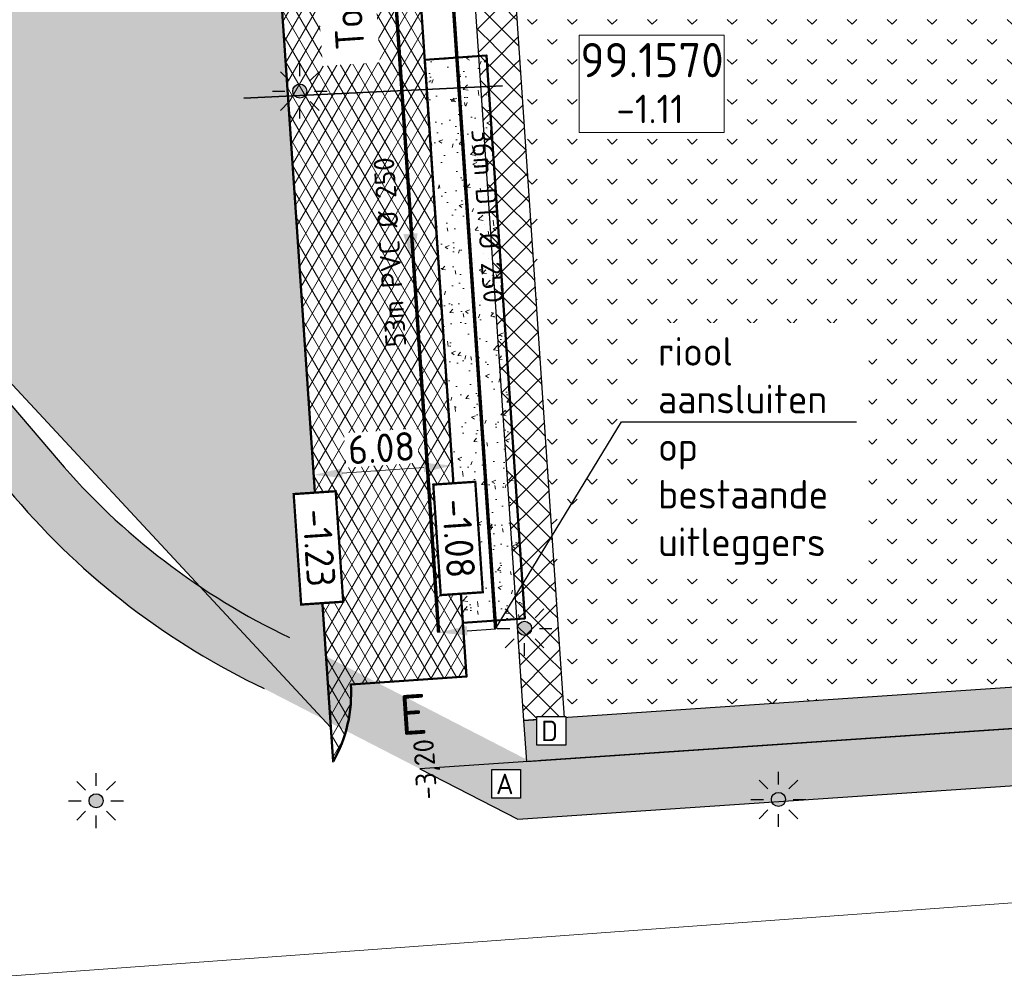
# Model space of a CAD drawing. Header units: metres. Extents: x 240159 to 241664, y 578380 to 583939.
# Tile 32 of 71: x 240513 to 240556, y 583537 to 583579. Entities that reach past the tile are written whole.
import ezdxf
from ezdxf import colors
from ezdxf.entities.mleader import LeaderData, LeaderLine
from ezdxf.enums import TextEntityAlignment as Align
from ezdxf.math import Vec2, Vec3

# ---------------------------------------------------------------- set-up
doc = ezdxf.new("R2010")
doc.units = ezdxf.units.M
doc.set_wipeout_variables(frame=1)
for name, color, linetype, lineweight in [('08 DO Civiel - nieuwe persleiding 160', 96, 'NPERS', 30), ('N-AL-HOOGTELABEL-S', 7, 'Continuous', 13), ('N-GV-GR-BOLLEN-A', 92, 'Continuous', 9), ('N-WE-IE-MEUBILAIR_WEGMEUBILAIR_LICHTMAST_MET_PASTEGEL-S', 7, 'Continuous', 25), ('N-WE-KL-MANTELBUIS-G', 7, 'KL-MANTELBUIS-N', 35), ('N-WE-KL-TRACE_WENSTRACE-A', 7, 'Continuous', 25), ('N-WE-RI-BOB-T', 7, 'Continuous', 13), ('N-WE-RI-MATERIAAL_DIAMETER_LENGTE-T', 7, 'Continuous', 13), ('N-WE-RI-STROOMRICHTING-S', 7, 'Continuous', 13), ('N-WE-VH-KANTVERHARDING-GD', 4, 'Continuous', 50), ('N-WE-VH-VERHARDING_ASFALT_DEKLAAG-A', 252, 'Continuous', 18), ('N-WE-VH-VERHARDING_HALFVERHARDING-A', 234, 'Continuous', 9), ('V-WE-VH-VERHARDING_ASFALT_TRAPSGEWIJSFREZEN-G', 90, 'VH-TRAPSGEWIJSFREZEN_A', 18), ('X-XX-AL-HOOGTE-T35', 50, 'Continuous', 35), ('X-XX-AL-REFERENTIE-M', 7, 'Continuous', 18), ('X-XX-AL-VERWIJZING-T25', 7, 'Continuous', 25), ('X-XX-WE-KG-WERKGRENS-G', 10, 'XX-WERKGRENS_CIRCEL', 20)]:
    doc.layers.add(name, color=color, linetype=linetype, lineweight=lineweight)
for name, color, linetype, lineweight, true_color in [('N-WE-RI-HWA_LEIDINGINFO-S', 150, 'Continuous', 13, 0x007fff), ('N-WE-RI-HWA_PUTNUMMER-S', 150, 'Continuous', 13, 0x007fff), ('N-WE-RI-HWA_TRANSPORTLEIDING_BETON_500-G', 150, 'Continuous', 20, 0x007fff), ('N-WE-RI-VWA_LEIDINGINFO-S', 20, 'Continuous', 13, 0xff3f00), ('N-WE-RI-VWA_TRANSPORTLEIDING_BETON_500-G', 20, 'Continuous', 20, 0xff3f00), ('X-XX-AL-VERWIJZING-NUTS_A-T18', 7, 'Continuous', 25, 0xfe0101), ('X-XX-AL-VERWIJZING-NUTS_D-T18', 7, 'Continuous', 25, 0xfe01fe)]:
    doc.layers.add(name, color=color, linetype=linetype, lineweight=lineweight, true_color=true_color)
doc.layers.add('X-XX-AL-HULPLIJN-G', color=6, linetype='Continuous', lineweight=18, plot=False)
doc.styles.add('NLCS-ISO', font='NLCS-ISO.ttf')
doc.styles.add('NLCS-ISO-ANNOTATIEF-T25', font='NLCS-ISO.ttf', dxfattribs={"height": 2.5})
doc.styles.add('NLCS-ISO-M1000-T25', font='NLCS-ISO.ttf', dxfattribs={"height": 2.5})
doc.styles.add('NLCS-ISO-M200-T35', font='NLCS-ISO.ttf', dxfattribs={"height": 0.7})
doc.styles.add('Style-STANDARD', font='simplex.shx')
doc.linetypes.add('KL-MANTELBUIS-N', pattern='A,0,-2,[80,NLCS.SHX,S=1,R=0,X=0,Y=0],-2', length=4)
doc.linetypes.add('NPERS', pattern='A,0.5,-0.5,["+",Style-STANDARD,S=0.5,R=0,X=-0.1,Y=-0.2],-0.8', length=1.8)
doc.linetypes.add('VH-TRAPSGEWIJSFREZEN_A', pattern='A,5,-1.5,[182,NLCS.SHX,S=10,R=0,X=0,Y=0],-1.5', length=8)
doc.linetypes.add('XX-WERKGRENS_CIRCEL', pattern='A,10,-2.5,[69,NLCS.SHX,S=1,R=0,X=0,Y=0],-2.5', length=15)
doc.dimstyles.new('NLCS-ANNOTATIEF-T25-PIJL_L2_H1', dxfattribs={"dimtxt": 2.5, "dimasz": 2.5, "dimexe": 2, "dimexo": 2, "dimgap": 0.7, "dimtad": 1, "dimzin": 0, "dimdsep": 46, "dimtxsty": 'NLCS-ISO-ANNOTATIEF-T25', "dimcen": 0, "dimdle": 2, "dimclrd": 256, "dimclre": 256, "dimclrt": 256, "dimadec": 1, "dimazin": 0, "dimtfac": 1, "dimtdec": 3, "dimtofl": 0, "dimtmove": 0, "dimatfit": 3, "dimfxl": 2, "dimfxlon": 1, "dimtfillclr": 256, "dimtolj": 1, "dimtzin": 0, "dimlwd": -1, "dimlwe": -1, "dimarcsym": 0})
pattern_1 = [(45, (0, 0), (-0.5303300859, 0.5303300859), [0.5]), (135, (0, 0), (-0.5303300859, -0.5303300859), [0.5])]
pattern_2 = [(45, (0, 0), (-0.8749916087, 0.8749916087), [0.3, -0.937425]), (135, (0, 0), (-0.8749916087, -0.8749916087), [0.3, -0.937425])]

# ---------------------------------------------------------------- blocks, each defined once
blk = doc.blocks.new('SAL-HOOGTELABEL_AANLEG-SO')
blk.add_wipeout([(-4.843, 1.799), (4.851, 1.799), (4.851, -1.887), (-4.843, -1.887)])
at = {"const_width": 0.2}
blk.add_lwpolyline([(-4.843, 1.799), (4.851, 1.799), (4.851, -1.887), (-4.843, -1.887)], close=True, dxfattribs=at)
at = {"style": 'NLCS-ISO'}
blk.add_attdef('HOOGTE', text='', height=2, dxfattribs=at).set_placement((0, 0), align=Align.MIDDLE_CENTER)
blk = doc.blocks.new('SRI-PUTNUMMER-SO')
blk.add_wipeout([(-18.263, 4.251), (-5.557, 4.251), (-5.557, -4.289), (-18.263, -4.289)])
blk.add_lwpolyline([(-18.263, 4.251), (-5.557, 4.251), (-5.557, -4.289), (-18.263, -4.289)], close=True)
at = {"ltscale": 0.1, "style": 'NLCS-ISO'}
blk.add_attdef('PUTNR', text='', height=3.5, dxfattribs=at).set_placement((-11.881, 2.059), align=Align.MIDDLE_CENTER)
blk.add_attdef('PUTHGT_001', (-15.756, -3.47), '', height=2.5, dxfattribs=at)
blk = doc.blocks.new('*U90')
at = {"color": 0}
blk.add_line((0.083, -1.257), (-0.083, 1.257), dxfattribs=at)
at = {"layer": 'N-WE-RI-STROOMRICHTING-S', "color": 0}
blk.add_solid([(0.083, -1.257), (0.546, 1.299), (-0.712, 1.216)], dxfattribs=at)
at = {"layer": 'N-WE-RI-BOB-T', "color": 0, "style": 'NLCS-ISO'}
for tag, p in [('BOB_RECHTS', (-4.597, 44.967)), ('BOB_LINKS', (1.365, -45.442))]:
    blk.add_attdef(tag, text='', height=1.8, rotation=93.77314, dxfattribs=at).set_placement(p, align=Align.MIDDLE_CENTER)
at = {"layer": 'N-WE-RI-MATERIAAL_DIAMETER_LENGTE-T', "color": 0, "style": 'NLCS-ISO'}
blk.add_attdef('RIOOLINFO_001', (-0.234, -11.831), '', height=1.8, rotation=93.77314, dxfattribs=at)
blk = doc.blocks.new('N-SIE-WEG_LICHTMAST_SPOT-SO')
h = blk.add_hatch(color=256)
edge = h.paths.add_edge_path()
edge.add_arc((0, 0), 0.77, 0, 360)
for p, q in [((0, 1.62), (0, 3)), ((-2.12, 2.12), (-1.15, 1.15)), ((1.15, 1.15), (2.12, 2.12)), ((-3, 0), (-1.62, 0)), ((1.62, 0), (3, 0)), ((-2.12, -2.12), (-1.15, -1.15)), ((0, -3), (0, -1.62)), ((1.15, -1.15), (2.12, -2.12))]:
    blk.add_line(p, q)
blk.add_circle((0, 0), 0.77)
at = {"style": 'NLCS-ISO'}
blk.add_attdef('TYPE', text='', height=1.8, dxfattribs=at).set_placement((0, 3), align=Align.BOTTOM_CENTER)
blk = doc.blocks.new('N_lichtmast')
blk.add_blockref('N-SIE-WEG_LICHTMAST_SPOT-SO', (0, 0))
blk = doc.blocks.new('*U244')
at = {"layer": 'N-WE-RI-BOB-T', "color": 0, "style": 'NLCS-ISO'}
for tag, p in [('BOB_LINKS', (-4.021, 33.079)), ('BOB_RECHTS', (3.597, -72.399))]:
    blk.add_attdef(tag, text='', height=1.8, rotation=274.13076, dxfattribs=at).set_placement(p, align=Align.MIDDLE_CENTER)
at = {"layer": 'N-WE-RI-MATERIAAL_DIAMETER_LENGTE-T', "color": 0, "style": 'NLCS-ISO'}
blk.add_attdef('RIOOLINFO_001', (0.16, 11.832), '', height=1.8, rotation=274.13076, dxfattribs=at)
blk = doc.blocks.new('*D208')
at = {"layer": 'Defpoints', "color": 0, "transparency": 16777216}
for p in [(240531.693, 583559.836), (240531.872, 583557.207), (240525.805, 583556.796)]:
    blk.add_point(p, dxfattribs=at)
at = {"layer": 'X-XX-AL-REFERENTIE-M', "transparency": 16777216}
for p, q in [((240525.695, 583558.427), (240525.56, 583560.423)), ((240531.761, 583558.838), (240531.626, 583560.834)), ((240526.874, 583559.51), (240530.446, 583559.752))]:
    blk.add_line(p, q, dxfattribs=at)
for points in [[(240526.86, 583559.717), (240526.889, 583559.302), (240525.627, 583559.425)], [(240530.432, 583559.96), (240530.46, 583559.544), (240531.693, 583559.836)]]:
    blk.add_solid(points, dxfattribs=at)
at = {"layer": 'X-XX-AL-REFERENTIE-M', "transparency": 16777216, "insert": (240528.594, 583560.603), "char_height": 1.25, "attachment_point": 5, "rotation": 3.8775, "style": 'NLCS-ISO-ANNOTATIEF-T25', "bg_fill": 3, "box_fill_scale": 1.1, "bg_fill_color": 256, "bg_fill_true_color": 13158600, "bg_fill_transparency": 0}
blk.add_mtext('\\A1;6.08', dxfattribs=at)

msp = doc.modelspace()

# ---------------------------------------------------------------- hatches: boundary and pattern name
at = {"layer": 'N-GV-GR-BOLLEN-A'}
h = msp.add_hatch(dxfattribs=at)
h.set_pattern_fill('AGR-BOLLEN', color=256, scale=0.5, pattern_type=2)
h.set_pattern_definition(pattern_2)
h.paths.add_polyline_path([(240686.474, 583735.503), (240748.725, 583739.722, -0.460694), (240763.66, 583724.475), (240761.251, 583697.29, 0.066949), (240762.114, 583678.259), (240765.893, 583657.375, -0.027843), (240768.68, 583634.896), (240773.404, 583565.204), (240779.941, 583574.402), (240778.573, 583636.488), (240794.946, 583725.789), (240796.591, 583769.562), (240796.764, 583773.057), (240793.275, 583772.783, -0.084188), (240757.188, 583776.178), (240741.334, 583780.426, 0.228324), (240682.712, 583765.292, -0.000854), (240659.229, 583745.644, -0.22007), (240596.227, 583728.709), (240513.155, 583743.564, 0.594048), (240482.46, 583699.445), (240488.768, 583688.3), (240507.69, 583654.865, -0.173814), (240514.477, 583598.584, -0.118522), (240502.533, 583574.041), (240526.377, 583548.37), (240523.712, 583587.68, -0.057678), (240524.325, 583600.551), (240529.022, 583629.153, 0.12265), (240527.101, 583652.738), (240518.082, 583679.469, -0.491873), (240530.436, 583697.965), (240589.679, 583701.98, 0.267474), (240599.665, 583708.673, -0.267474), (240611.311, 583716.476), (240665.692, 583720.162, 0.292007), (240674.317, 583726.529, -0.292007)])
h = msp.add_hatch(dxfattribs=at)
h.set_pattern_fill('AGR-BOLLEN', color=256, scale=0.5, pattern_type=2)
h.set_pattern_definition(pattern_2)
h.paths.add_polyline_path([(240605.799, 583589.774), (240604.946, 583590.518), (240534.907, 583585.771), (240534.163, 583584.918), (240536.611, 583548.801), (240607.947, 583553.636), (240608.247, 583553.656)])
at = {"layer": 'N-WE-KL-TRACE_WENSTRACE-A', "transparency": 33554559}
h = msp.add_hatch(dxfattribs=at)
h.set_pattern_fill('AKL-TRACE', color=256, scale=0.5, pattern_type=2)
h.set_pattern_definition(pattern_1)
h.paths.add_polyline_path([(240456.95, 583627.494, -0.069676), (240450.173, 583638.139), (240447.648, 583637.66, 0.072875), (240455.048, 583625.872), (240512.538, 583558.455, 0.0898), (240521.64, 583551.01), (240530.269, 583546.567), (240535.096, 583546.894), (240524.569, 583552.314, -0.105768), (240514.44, 583560.077)])
h = msp.add_hatch(dxfattribs=at)
h.set_pattern_fill('AKL-TRACE', color=256, scale=0.5, pattern_type=2)
h.set_pattern_definition(pattern_1)
h.paths.add_polyline_path([(240533.703, 583591.71), (240531.893, 583591.795), (240534.815, 583548.679), (240536.611, 583548.801)])
h = msp.add_hatch(dxfattribs=at)
h.set_pattern_fill('AKL-TRACE', color=256, scale=0.5, pattern_type=2)
h.set_pattern_definition(pattern_1)
h.paths.add_polyline_path([(240717.559, 583559.261), (240728.587, 583559.89), (240764.304, 583567.258), (240764.181, 583569.071), (240758.016, 583567.799), (240728.353, 583561.68), (240717.447, 583561.058), (240681.698, 583558.635), (240679.902, 583558.513), (240609.743, 583553.758), (240607.947, 583553.636), (240534.815, 583548.679), (240534.937, 583546.884)])
h = msp.add_hatch(dxfattribs=at)
h.set_pattern_fill('AKL-TRACE', color=256, scale=0.5, pattern_type=2)
h.set_pattern_definition(pattern_1)
edge = h.paths.add_edge_path()
edge.add_line((240534.57, 583544.353), (240717.74, 583556.768))
edge.add_arc((240751.814, 583054.046), 503.875, 89.01822, 93.87749, ccw=False)
edge.add_line((240760.447, 583557.847), (240759.92, 583560.356))
edge.add_arc((240751.814, 583054.046), 506.375, 89.08277, 93.87749)
edge.add_line((240717.571, 583559.262), (240530.269, 583546.567))
at = {"layer": 'N-WE-VH-VERHARDING_ASFALT_DEKLAAG-A'}
h = msp.add_hatch(dxfattribs=at)
h.set_pattern_fill('AVH-ASFALT', color=256, scale=0.5, pattern_type=2)
h.set_pattern_definition([(60, (0, 0), (-0.4330127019, 0.25), []), (120, (0, 0), (-0.4330127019, -0.25), [])])
edge = h.paths.add_edge_path()
edge.add_line((240767.256, 583566.003), (240762.614, 583634.485))
edge.add_arc((240565.606, 583621.132), 197.46, 3.87749, 10.25709)
edge.add_line((240759.91, 583656.293), (240756.131, 583677.176))
edge.add_arc((240832.432, 583690.983), 77.54, 174.93648, 190.25709, ccw=False)
edge.add_line((240755.195, 583697.827), (240757.603, 583725.012))
edge.add_arc((240749.675, 583725.714), 7.96, 354.9365, 453.8775)
edge.add_line((240749.136, 583733.656), (240686.885, 583729.437))
edge.add_arc((240687.423, 583721.495), 7.96, 93.8775, 186.2871)
edge.add_line((240679.511, 583720.623), (240682.9, 583689.861))
edge.add_arc((240481.578, 583667.681), 202.54, -2.56616, 6.28712, ccw=False)
edge.add_arc((240881.177, 583649.772), 197.46, 177.43384, 187.6032)
edge.add_line((240685.453, 583623.645), (240687.834, 583605.814))
edge.add_arc((240487.074, 583579.016), 202.54, 3.87749, 7.6032, ccw=False)
edge.add_line((240689.151, 583592.712), (240691.19, 583562.626))
edge.add_line((240691.19, 583562.626), (240686.121, 583562.282))
edge.add_line((240686.121, 583562.282), (240684.082, 583592.369))
edge.add_arc((240487.074, 583579.016), 197.46, 3.87749, 7.6032)
edge.add_line((240682.798, 583605.142), (240680.418, 583622.973))
edge.add_arc((240881.177, 583649.772), 202.54, 177.43384, 187.6032, ccw=False)
edge.add_arc((240481.578, 583667.681), 197.46, 357.43384, 366.28712)
edge.add_line((240677.851, 583689.305), (240675.678, 583709.023))
edge.add_arc((240669.754, 583708.37), 5.96, 6.2871, 93.8775)
edge.add_line((240669.351, 583714.316), (240611.722, 583710.41))
edge.add_arc((240612.26, 583702.469), 7.96, 93.8775, 187.1467)
edge.add_line((240604.362, 583701.478), (240610.262, 583654.424))
edge.add_arc((240357.203, 583622.695), 255.04, 3.87749, 7.14666, ccw=False)
edge.add_line((240611.659, 583639.942), (240617.242, 583557.574))
edge.add_line((240617.242, 583557.574), (240612.174, 583557.23))
edge.add_line((240612.174, 583557.23), (240606.591, 583639.598))
edge.add_arc((240357.203, 583622.695), 249.96, 3.87749, 7.14666)
edge.add_line((240605.221, 583653.792), (240600.557, 583690.991))
edge.add_arc((240594.644, 583690.249), 5.96, 7.1467, 93.8775)
edge.add_line((240594.24, 583696.196), (240530.847, 583691.899))
edge.add_arc((240531.386, 583683.957), 7.96, 93.8775, 198.6428)
edge.add_line((240523.843, 583681.413), (240532.861, 583654.682))
edge.add_arc((240480.709, 583637.087), 55.04, -9.3268, 18.6428, ccw=False)
edge.add_line((240535.022, 583628.167), (240530.324, 583599.566))
edge.add_arc((240579.624, 583591.469), 49.96, 170.6732, 183.8775)
edge.add_line((240529.778, 583588.091), (240532.319, 583550.603))
edge.add_line((240532.319, 583550.603), (240527.251, 583550.26))
edge.add_arc((240521.311, 583549.843), 5.954, -29.8124, 4.0107, ccw=False)
edge.add_line((240526.477, 583546.883), (240523.712, 583587.68))
edge.add_arc((240579.624, 583591.469), 56.04, 170.6732, 183.8775, ccw=False)
edge.add_line((240524.325, 583600.551), (240529.022, 583629.153))
edge.add_arc((240480.709, 583637.087), 48.96, 350.6732, 378.6428)
edge.add_line((240527.101, 583652.738), (240518.082, 583679.469))
edge.add_arc((240531.386, 583683.957), 14.04, 93.8775, 198.6428, ccw=False)
edge.add_line((240530.436, 583697.965), (240589.679, 583701.98))
edge.add_arc((240588.865, 583713.993), 12.04, 273.8775, 333.776)
edge.add_arc((240612.26, 583702.469), 14.04, 93.8775, 153.776, ccw=False)
edge.add_line((240611.311, 583716.476), (240665.692, 583720.162))
edge.add_arc((240665.019, 583730.1), 9.96, 273.8775, 338.9903)
edge.add_arc((240687.423, 583721.495), 14.04, 93.8775, 158.9903, ccw=False)
edge.add_line((240686.474, 583735.503), (240748.725, 583739.722))
edge.add_arc((240749.675, 583725.714), 14.04, -5.0635, 93.8775, ccw=False)
edge.add_line((240763.66, 583724.475), (240761.251, 583697.29))
edge.add_arc((240832.432, 583690.983), 71.46, 174.93648, 190.25709)
edge.add_line((240762.114, 583678.259), (240765.893, 583657.375))
edge.add_arc((240565.606, 583621.132), 203.54, 3.87749, 10.25709, ccw=False)
edge.add_line((240768.68, 583634.896), (240773.73, 583560.394))
edge.add_arc((240780.413, 583564.719), 7.96, 183.8775, 212.9068, ccw=False)
edge.add_line((240772.471, 583564.18), (240772.324, 583566.347))
edge.add_line((240772.324, 583566.347), (240767.256, 583566.003))

# ---------------------------------------------------------------- linework, layer by layer
at = {"layer": '08 DO Civiel - nieuwe persleiding 160', "ltscale": 2, "flags": 128}
msp.add_lwpolyline([(240800.136, 583564.579), (240778.494, 583569.259), (240759.92, 583560.356), (240738.734, 583560.252), (240717.571, 583559.262), (240535.566, 583546.933)], dxfattribs=at)
at = {"layer": 'N-WE-KL-MANTELBUIS-G', "linetype": 'KL-MANTELBUIS-N', "ltscale": 2}
msp.add_line((240522.57, 583575.915), (240533.898, 583576.457), dxfattribs=at)
at = {"layer": 'N-WE-KL-TRACE_WENSTRACE-A', "transparency": 33554559}
for points in [[(240450.173, 583638.139, 0.069676), (240456.95, 583627.494), (240514.44, 583560.077, 0.105768), (240524.569, 583552.314)], [(240447.648, 583637.66, 0.072875), (240455.048, 583625.872), (240512.538, 583558.455, 0.105453), (240523.459, 583550.073)]]:
    msp.add_lwpolyline(points, format="xyb", dxfattribs=at)
for points in [[(240533.703, 583591.71), (240531.893, 583591.795), (240534.815, 583548.679), (240536.611, 583548.801)], [(240717.559, 583559.261), (240728.587, 583559.89), (240764.304, 583567.258), (240764.181, 583569.071), (240758.016, 583567.799), (240728.353, 583561.68), (240717.447, 583561.058), (240681.698, 583558.635), (240679.902, 583558.513), (240609.743, 583553.758), (240607.947, 583553.636), (240534.815, 583548.679), (240534.937, 583546.884)]]:
    msp.add_lwpolyline(points, close=True, dxfattribs=at)
msp.add_lwpolyline([(240534.57, 583544.353), (240717.74, 583556.768, -0.021206), (240760.447, 583557.847), (240759.92, 583560.356, 0.020924), (240717.571, 583559.262), (240530.269, 583546.567)], format="xyb", close=True, dxfattribs=at)
at = {"layer": 'N-WE-RI-HWA_TRANSPORTLEIDING_BETON_500-G', "const_width": 0.15, "flags": 128}
msp.add_lwpolyline([(240533.591, 583552.694), (240531.162, 583588.524)], dxfattribs=at)
at = {"layer": 'N-WE-RI-VWA_TRANSPORTLEIDING_BETON_500-G', "const_width": 0.15, "flags": 128}
msp.add_lwpolyline([(240531.096, 583552.525), (240528.159, 583595.86)], dxfattribs=at)
at = {"layer": 'N-WE-VH-KANTVERHARDING-GD', "ltscale": 0.1}
msp.add_lwpolyline([(240532.861, 583654.682, -0.12265), (240535.022, 583628.167), (240530.324, 583599.566, 0.057678), (240529.778, 583588.091), (240532.319, 583550.603), (240527.251, 583550.26, -0.148662), (240526.477, 583546.883), (240523.712, 583587.68, -0.057678), (240524.325, 583600.551), (240529.022, 583629.153, 0.12265), (240527.101, 583652.738)], format="xyb", dxfattribs=at)
at = {"layer": 'V-WE-VH-VERHARDING_ASFALT_TRAPSGEWIJSFREZEN-G', "flags": 128}
msp.add_lwpolyline([(240526.477, 583546.883, 0.148662), (240527.251, 583550.26), (240532.319, 583550.603)], format="xyb", dxfattribs=at)
at = {"layer": 'X-XX-AL-HULPLIJN-G', "ltscale": 0.1}
msp.add_lwpolyline([(240526.377, 583548.37), (240502.533, 583574.041, 0.118522), (240514.477, 583598.584, 0.173814), (240507.69, 583654.865), (240488.768, 583688.3), (240482.46, 583699.445, -0.594048), (240513.155, 583743.564), (240596.227, 583728.709, 0.22007), (240659.229, 583745.644, 0.000854), (240682.712, 583765.292, -0.228324), (240741.334, 583780.426), (240757.188, 583776.178, 0.084188), (240793.275, 583772.783), (240796.764, 583773.057), (240796.591, 583769.562), (240794.946, 583725.789), (240778.573, 583636.488), (240779.941, 583574.402), (240773.404, 583565.204)], format="xyb", dxfattribs=at)
at = {"layer": 'X-XX-WE-KG-WERKGRENS-G', "flags": 128}
msp.add_lwpolyline([(240187.762, 583784.732), (240159.404, 583757.698), (240169.028, 583742.355), (240265.702, 583784.857), (240393.607, 583784.982), (240387.115, 583763.745), (240401.241, 583754.746), (240418.947, 583769.347), (240428.104, 583727.117), (240466.42, 583693.547), (240507.393, 583537.131), (240800.136, 583558.506), (240818.587, 583786.439), (240856.238, 583841.557), (240925.322, 583832.926), (240937.919, 583879.713), (241166.237, 583879.713), (241166.237, 583939.034), (240701.99, 583939.034), (240693.683, 583887.816), (240643.783, 583887.816), (240514.589, 583853.279), (240512.63, 583866.906), (240506.367, 583870.112), (240500.104, 583934.686), (240187.567, 583934.686)], close=True, dxfattribs=at)

# ---------------------------------------------------------------- block references
at = {"layer": 'N-WE-IE-MEUBILAIR_WEGMEUBILAIR_LICHTMAST_MET_PASTEGEL-S', "xscale": 0.4, "yscale": 0.4, "zscale": 0.4}
for p in [(240525.019, 583576.228), (240534.858, 583552.712), (240516.105, 583545.167), (240545.968, 583545.226)]:
    msp.add_blockref('N_lichtmast', p, dxfattribs=at)
at = {"layer": 'N-WE-RI-HWA_LEIDINGINFO-S'}
ref = msp.add_blockref('*U244', (240532.298, 583570.597), dxfattribs=dict(at, xscale=0.5, yscale=0.5, zscale=0.5))
ref.add_attrib('RIOOLINFO_001', '36m DT %%C 250', (240532.52, 583574.538), dxfattribs={"layer": 'N-WE-RI-MATERIAAL_DIAMETER_LENGTE-T', "color": 0, "height": 0.9, "rotation": 274.1308, "style": 'NLCS-ISO'})

# ---------------------------------------------------------------- texts
at = {"layer": 'X-XX-AL-HOOGTE-T35', "style": 'NLCS-ISO-M200-T35'}
msp.add_text('E', height=1.75, rotation=3.8775, dxfattribs=at).set_placement((240530.085, 583547.543), align=Align.BOTTOM_CENTER)

# ---------------------------------------------------------------- next in the draw order: block references
at = {"layer": 'N-WE-RI-HWA_PUTNUMMER-S'}
ref = msp.add_blockref('SRI-PUTNUMMER-SO', (240546.377, 583576.555), dxfattribs=dict(at, xscale=0.5, yscale=0.5, zscale=0.5))
ref.add_attrib('PUTNR', '99.1570', dxfattribs={"layer": '0', "ltscale": 0.1, "height": 1.5, "style": 'NLCS-ISO'}).set_placement((240540.437, 583577.584), align=Align.MIDDLE_CENTER)
ref.add_attrib('PUTHGT_001', '-1.11', (240538.874, 583574.82), dxfattribs={"layer": '0', "ltscale": 0.1, "height": 1.25, "style": 'NLCS-ISO'})

# ---------------------------------------------------------------- next in the draw order: texts
at = {"layer": 'X-XX-AL-VERWIJZING-NUTS_A-T18', "insert": (240533.607, 583546.353), "char_height": 0.9, "width": 0.9, "attachment_point": 1, "style": 'NLCS-ISO-ANNOTATIEF-T25', "bg_fill": 19, "box_fill_scale": 1.2, "bg_fill_color": 256, "bg_fill_transparency": 0}
msp.add_mtext('A', dxfattribs=at)
at = {"layer": 'X-XX-AL-VERWIJZING-NUTS_D-T18', "insert": (240535.582, 583548.675), "char_height": 0.9, "width": 0.9, "attachment_point": 1, "style": 'NLCS-ISO-ANNOTATIEF-T25', "bg_fill": 19, "box_fill_scale": 1.2, "bg_fill_color": 256, "bg_fill_transparency": 0}
msp.add_mtext('D', dxfattribs=at)
at = {"layer": 'X-XX-AL-VERWIJZING-T25', "insert": (240526.612, 583577.992), "char_height": 1.25, "attachment_point": 1, "rotation": 93.8775, "style": 'NLCS-ISO-ANNOTATIEF-T25', "bg_fill": 3, "box_fill_scale": 1.5, "bg_fill_color": 256, "bg_fill_transparency": 0}
msp.add_mtext_dynamic_manual_height_columns('Tophoek', width=5.28647, gutter_width=6.25, heights=[0], dxfattribs=at)

# ---------------------------------------------------------------- next in the draw order: dimensions: what is measured, and where the dimension line sits
at = {"layer": 'X-XX-AL-REFERENTIE-M'}
dim = msp.add_aligned_dim(p1=(240525.805, 583556.796), p2=(240531.872, 583557.207), distance=2.635, dimstyle='NLCS-ANNOTATIEF-T25-PIJL_L2_H1', override={"dimtfill": 1}, dxfattribs=at)
dim.commit()
dim.dimension.update_dxf_attribs({"geometry": '*D208', "text_midpoint": (240528.594, 583560.603)})

# ---------------------------------------------------------------- next in the draw order: block references
at = {"layer": 'N-AL-HOOGTELABEL-S'}
ref = msp.add_blockref('SAL-HOOGTELABEL_AANLEG-SO', (240525.858, 583556.237), dxfattribs=dict(at, xscale=0.4999999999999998, yscale=0.4999999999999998, zscale=0.4999999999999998, rotation=273.8774938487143))
ref.add_attrib('HOOGTE', '-1.23', dxfattribs={"layer": '0', "height": 1.25, "rotation": 273.8775, "style": 'NLCS-ISO-M1000-T25'}).set_placement((240525.858, 583556.237), align=Align.MIDDLE_CENTER)

# ---------------------------------------------------------------- next in the draw order: leaders
at = {"layer": 'X-XX-AL-VERWIJZING-T25'}
ml = msp.add_multileader_mtext('Standard', dxfattribs=at)
ml.set_content('riool aansluiten op bestaande uitleggers', color=256, style='NLCS-ISO-ANNOTATIEF-T25')
ml.set_leader_properties(color=256, linetype='ByLayer', lineweight=-1)
ml.build(insert=Vec2(0, 0))
ml.multileader.update_dxf_attribs({"text_left_attachment_type": 5, "text_right_attachment_type": 5, "dogleg_length": 2.5, "arrow_head_size": 1.25, "scale": 0.5})
ctx = ml.context
ctx.base_point, ctx.scale, ctx.char_height, ctx.arrow_head_size, ctx.landing_gap_size, ctx.plane_origin = Vec3(240540.253, 583561.749), 0.5, 1.25, 1.25, 0.45, Vec3(240490.375, 583543.501)
ctx.left_attachment, ctx.right_attachment = 5, 5
notes = []
notes.append((ctx, [(1, (1, 1, 0), (240539.099, 583561.749), (1, 0), 1.154, [(1, [(240531.096, 583552.525), (240533.591, 583552.694)], 0, [])])]))
ctx.mtext.insert, ctx.mtext.width, ctx.mtext.flow_direction = Vec3(240540.703, 583565.457), 17.18656, 5
ctx.mtext.has_bg_fill, ctx.mtext.bg_color, ctx.mtext.bg_scale_factor, ctx.mtext.bg_transparency, ctx.mtext.use_window_bg_color = 1, -1027028792, 1.5, 0, 1
for ctx, leaders in notes:
    for number, flags, end, landing, length, lines in leaders:
        leader = LeaderData()
        leader.index, (leader.has_last_leader_line, leader.has_dogleg_vector, leader.attachment_direction) = number, flags
        leader.last_leader_point, leader.dogleg_vector, leader.dogleg_length = Vec3(end), Vec3(landing), length
        for number, points, colour, breaks in lines:
            line = LeaderLine()
            line.index, line.vertices, line.color, line.breaks = number, Vec3.list(points), colors.encode_raw_color(colour), breaks
            leader.lines.append(line)
        ctx.leaders.append(leader)

# ---------------------------------------------------------------- next in the draw order: hatches: boundary and pattern name
at = {"layer": 'N-WE-VH-VERHARDING_HALFVERHARDING-A'}
h = msp.add_hatch(dxfattribs=at)
h.set_pattern_fill('AVH-HALFVERHARDING', color=256, scale=0.25, pattern_type=2)
h.set_pattern_definition([(50, (0, 0), (1.7931504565, -0.1568803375), [0.1875, -2.0625]), (355, (0, 0), (-0.346878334, 1.880480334), [0.15, -1.65]), (100.4514, (0.1494, -0.013), (1.4462734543, 1.723598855), [0.159350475, -1.75285528]), (46.1842, (0, 0.5), (2.6681026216, -0.413797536), [0.28125, -3.09375]), (96.6356, (0.2223, 0.4655), (2.336656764, 2.435294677), [0.23902572, -2.6292825]), (351.1842, (0, 0.5), (2.336654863, 2.435296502), [0.225, -2.475]), (21, (0.25, 0.375), (1.4922676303, -1.0065472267), [0.1875, -2.0625]), (326, (0.25, 0.375), (0.60828833, 1.8128751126), [0.15, -1.65]), (71.4514, (0.3744, 0.2911), (2.1005565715, 0.806326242), [0.159350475, -1.75285528]), (37.5, (0, 0), (0.0303996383, 0.8322346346), [0, -1.63, 0, -1.675, 0, -1.65625]), (7.5, (0, 0), (0.6576738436, 0.9860292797), [0, -0.955, 0, -1.5925, 0, -0.63125]), (327.5, (-0.5575, 0), (1.3345560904, -0.05638717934), [0, -0.625, 0, -1.95, 0, -2.5875]), (317.5, (-0.8075, 0), (1.4579654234, 0.2502624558), [0, -0.8125, 0, -1.295, 0, -1.8375])])
h.paths.add_polyline_path([(240532.159, 583552.96), (240530.489, 583577.603), (240533.193, 583577.786), (240534.863, 583553.143)])

# ---------------------------------------------------------------- next in the draw order: linework, layer by layer
at = {"layer": 'N-WE-VH-KANTVERHARDING-GD', "ltscale": 0.1, "flags": 128}
msp.add_lwpolyline([(240532.159, 583552.96), (240530.489, 583577.603), (240533.193, 583577.786), (240534.863, 583553.143)], close=True, dxfattribs=at)

# ---------------------------------------------------------------- next in the draw order: block references
at = {"layer": 'N-AL-HOOGTELABEL-S'}
ref = msp.add_blockref('SAL-HOOGTELABEL_AANLEG-SO', (240531.968, 583556.647), dxfattribs=dict(at, xscale=-0.4999999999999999, yscale=0.5, zscale=0.5, rotation=273.8774938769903))
ref.add_attrib('HOOGTE', '-1.08', dxfattribs={"layer": '0', "height": 1.25, "rotation": 273.8775, "style": 'NLCS-ISO-M1000-T25'}).set_placement((240531.968, 583556.647), align=Align.MIDDLE_CENTER)

# ---------------------------------------------------------------- next in the draw order: block references
at = {"layer": 'N-WE-RI-VWA_LEIDINGINFO-S'}
ref = msp.add_blockref('*U90', (240529.907, 583569.357), dxfattribs=dict(at, xscale=0.5, yscale=0.5, zscale=0.5))
ref.add_attrib('RIOOLINFO_001', '53m PVC %%C 250', (240529.683, 583565.058), dxfattribs={"layer": 'N-WE-RI-MATERIAAL_DIAMETER_LENGTE-T', "color": 0, "height": 0.9, "rotation": 93.7731, "style": 'NLCS-ISO'})
ref.add_attrib('BOB_LINKS_001', '-3,20', (240531.042, 583545.245), dxfattribs={"layer": 'N-WE-RI-BOB-T', "color": 0, "height": 0.9, "rotation": 93.7731, "style": 'NLCS-ISO'})
ref.add_attrib('BOB_RECHTS_001', '-3,10', (240528.055, 583590.54), dxfattribs={"layer": 'N-WE-RI-BOB-T', "color": 0, "height": 0.9, "rotation": 93.7731, "style": 'NLCS-ISO'})

# ---------------------------------------------------------------- next in the draw order: leaders
at = {"layer": 'X-XX-AL-VERWIJZING-T25'}
ml = msp.add_multileader_mtext('Standard', dxfattribs=at)
ml.set_content('Inspectieput met drempel  naar uitstroom op NAP -2,30', color=256, style='NLCS-ISO-ANNOTATIEF-T25')
ml.set_leader_properties(color=256, linetype='ByLayer', lineweight=-1)
ml.build(insert=Vec2(0, 0))
ml.multileader.update_dxf_attribs({"text_left_attachment_type": 5, "text_right_attachment_type": 5, "dogleg_length": 2.5, "arrow_head_size": 1.25, "scale": 0.5})
ctx = ml.context
ctx.base_point, ctx.scale, ctx.char_height, ctx.arrow_head_size, ctx.landing_gap_size, ctx.plane_origin = Vec3(240494.688, 583582.737), 0.5, 1.25, 1.25, 0.45, Vec3(240495.38, 583543.345)
ctx.left_attachment, ctx.right_attachment = 5, 5
notes = []
notes.append((ctx, [(0, (1, 1, 0), (240519.118, 583582.737), (-1, 0), 1.342, [(0, [(240531.162, 583588.524)], 0, [])])]))
ctx.mtext.insert, ctx.mtext.width, ctx.mtext.flow_direction = Vec3(240495.138, 583586.445), 22.99064, 5
ctx.mtext.has_bg_fill, ctx.mtext.bg_color, ctx.mtext.bg_scale_factor, ctx.mtext.bg_transparency, ctx.mtext.use_window_bg_color = 1, -1027028792, 1.5, 0, 1
for ctx, leaders in notes:
    for number, flags, end, landing, length, lines in leaders:
        leader = LeaderData()
        leader.index, (leader.has_last_leader_line, leader.has_dogleg_vector, leader.attachment_direction) = number, flags
        leader.last_leader_point, leader.dogleg_vector, leader.dogleg_length = Vec3(end), Vec3(landing), length
        for number, points, colour, breaks in lines:
            line = LeaderLine()
            line.index, line.vertices, line.color, line.breaks = number, Vec3.list(points), colors.encode_raw_color(colour), breaks
            leader.lines.append(line)
        ctx.leaders.append(leader)

doc.saveas('drawing.dxf')
